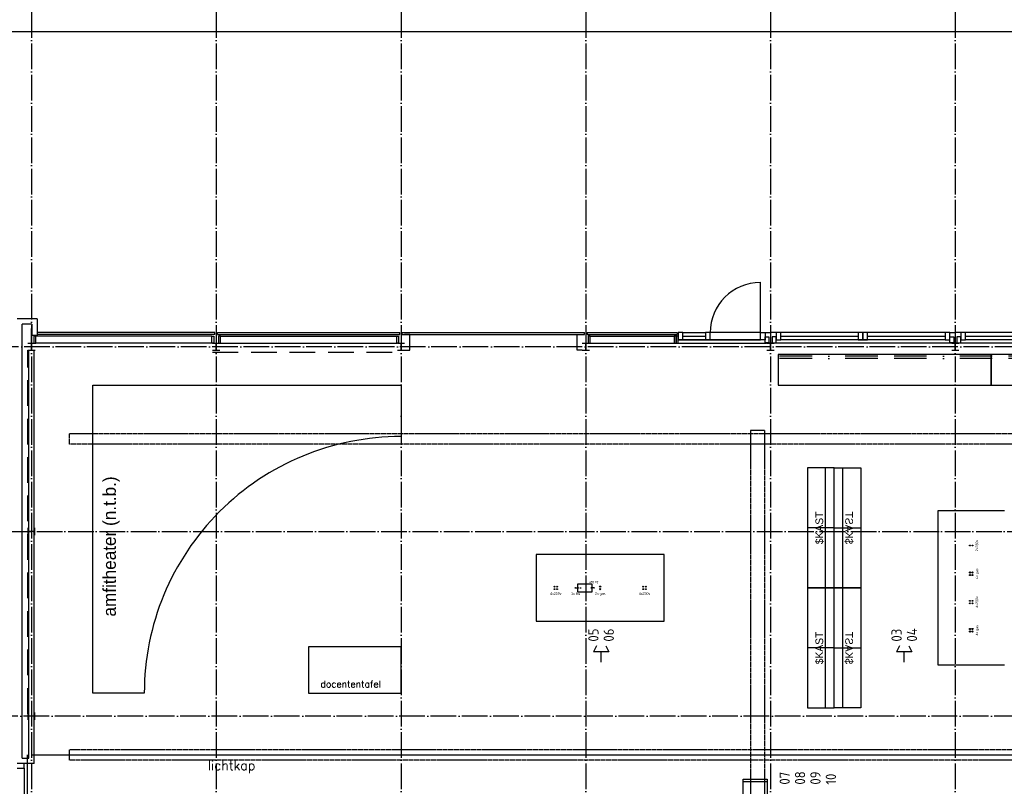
# Model space of a CAD drawing. Extents: x 0 to 1189, y 0 to 841.
# Tile 7 of 27: x 190 to 382, y 409 to 558. Entities that reach past the tile are written whole.
import ezdxf
from ezdxf.enums import TextEntityAlignment as Align

# ---------------------------------------------------------------- set-up
doc = ezdxf.new("R2010")
doc.units = 0
doc.header["$MEASUREMENT"] = 0
for name, pattern in [('B0304', [6, 5, -0.5, 0, -0.5]), ('B0704', [7.5, 5, -2.5]), ('E0001', [1, 1, 0]), ('E0002', [22.225, 6.35, -3.175, 6.35, -3.175, 0, -3.175])]:
    doc.linetypes.add(name, pattern=pattern)
doc.layers.get('0').update_dxf_attribs({"linetype": 'CONTINUOUS'})
for name, color, linetype in [('GOTEN', 3, 'CONTINUOUS'), ('LABTAFELS', 7, 'CONTINUOUS'), ('VITELCODERING', 5, 'CONTINUOUS'), ('VITELDATA', 1, 'CONTINUOUS')]:
    doc.layers.add(name, color=color, linetype=linetype)
doc.styles.add('GBB_ISOP', font='b-gbp3.shx')
doc.styles.add('ROMANSCURSIEF', font='romans.shx', dxfattribs={"oblique": 15, "height": 300})
doc.styles.get("Standard").update_dxf_attribs({"font": 'ISO'})

# ---------------------------------------------------------------- blocks, each defined once
blk = doc.blocks.new('$DAT003')
for p, q in [((0, 0), (2, 0)), ((3.2, 0.9), (2, 1.5)), ((2, -1.5), (2, 1.5)), ((3.2, -0.9), (2, -1.5))]:
    blk.add_line(p, q)

msp = doc.modelspace()

# ---------------------------------------------------------------- linework, layer by layer
at = {"color": 8, "linetype": 'B0304'}
for p, q in [((192.24, 773.28), (192.24, 152.37)), ((228.24, 773.28), (228.24, 152.37)), ((264.24, 773.28), (264.24, 152.37)), ((300.24, 773.28), (300.24, 152.37)), ((336.24, 773.28), (336.24, 152.37)), ((372.24, 773.28), (372.24, 152.37)), ((1123.04, 494.58), (73.1, 494.58)), ((156.67, 458.58), (802.26, 458.58)), ((1122.89, 422.58), (72.54, 422.58))]:
    msp.add_line(p, q, dxfattribs=at)
at = {"color": 8}
for p, q in [((434.24, 555.97), (137.24, 555.97)), ((334.26, 497.34), (334.26, 507.14)), ((193.34, 500.01), (189.44, 500.01)), ((190.44, 414.38), (190.44, 499.01)), ((192.34, 499.01), (190.44, 499.01)), ((192.24, 495.24), (192.24, 498.14)), ((227.99, 497.34), (193.42, 497.34)), ((227.99, 496.99), (193.42, 496.99)), ((228.49, 497.34), (263.99, 497.34)), ((228.49, 496.99), (263.99, 496.99)), ((264.49, 497.34), (299.99, 497.34)), ((264.49, 496.99), (299.99, 496.99)), ((300.49, 497.34), (318.04, 497.34)), ((300.49, 497.34), (300.49, 496.99)), ((300.49, 496.99), (318.04, 496.99)), ((318.04, 497.34), (318.04, 496.99)), ((319.14, 497.34), (323.56, 497.34)), ((335.16, 497.34), (336.24, 497.34)), ((192.7, 496.65), (192.7, 495.27)), ((193.08, 496.65), (192.7, 496.65)), ((192.7, 495.27), (193.08, 495.27)), ((227.4, 496.65), (193.08, 496.65)), ((193.08, 495.27), (193.08, 496.65)), ((227.4, 495.27), (193.08, 495.27)), ((227.4, 496.65), (227.78, 496.65)), ((227.4, 495.27), (227.4, 496.65)), ((227.78, 495.27), (227.4, 495.27)), ((227.78, 496.65), (227.78, 495.27)), ((228.7, 496.65), (228.7, 495.27)), ((229.08, 496.65), (228.7, 496.65)), ((228.7, 495.27), (229.08, 495.27)), ((229.08, 496.65), (263.4, 496.65)), ((229.08, 495.27), (229.08, 496.65)), ((229.08, 495.27), (263.4, 495.27)), ((263.4, 496.65), (263.78, 496.65)), ((263.4, 495.27), (263.4, 496.65)), ((263.78, 495.27), (263.4, 495.27)), ((263.78, 496.65), (263.78, 495.27)), ((300.7, 496.65), (300.7, 495.27)), ((301.08, 496.65), (300.7, 496.65)), ((300.7, 495.27), (335.02, 495.27)), ((300.7, 495.27), (301.08, 495.27)), ((301.08, 496.65), (317.48, 496.65)), ((301.08, 495.27), (301.08, 496.65)), ((301.08, 495.27), (335.4, 495.27)), ((317.48, 496.65), (317.48, 495.27)), ((317.86, 496.65), (317.48, 496.65)), ((317.48, 495.27), (317.86, 495.27)), ((317.86, 496.65), (317.86, 495.27)), ((318.24, 496.65), (317.86, 496.65)), ((317.86, 495.27), (317.86, 496.65)), ((317.86, 495.27), (318.24, 495.27)), ((318.24, 495.27), (318.24, 496.65)), ((319.14, 496.65), (323.56, 496.65)), ((319.14, 495.95), (323.56, 495.95)), ((338.22, 496.65), (353.34, 496.65)), ((355.14, 496.65), (370.26, 496.65)), ((374.22, 496.65), (389.34, 496.65)), ((191.74, 414.38), (191.74, 493.94)), ((192.74, 413.38), (192.74, 493.94)), ((190.44, 414.38), (191.74, 414.38)), ((190.83, 413.38), (189.44, 413.38)), ((192.74, 413.38), (189.44, 413.38)), ((189.44, 412.48), (190.83, 412.48)), ((190.83, 412.48), (190.83, 413.38))]:
    msp.add_line(p, q, dxfattribs=at)
at = {"color": 8, "linetype": 'Continuous'}
for p, q in [((192.34, 499.01), (192.34, 496.84)), ((193.34, 500.01), (193.34, 496.84)), ((227.99, 496.99), (227.99, 497.34)), ((228.49, 496.99), (228.49, 497.34)), ((263.99, 496.99), (263.99, 497.34)), ((264.49, 496.99), (264.49, 497.34)), ((299.99, 496.99), (299.99, 497.34)), ((334.26, 497.34), (324.46, 497.34)), ((192.34, 496.84), (193.34, 496.84)), ((318.24, 495.95), (334.26, 495.95)), ((334.26, 495.95), (318.24, 495.95)), ((335.16, 495.34), (587.16, 495.34)), ((190.83, 412.48), (190.83, 392.88))]:
    msp.add_line(p, q, dxfattribs=at)
at = {"color": 8, "linetype": 'ByBlock'}
for p, q in [((265.94, 496.94), (264.94, 496.94)), ((265.94, 493.94), (265.94, 496.94)), ((298.54, 496.94), (299.54, 496.94)), ((298.54, 493.94), (298.54, 496.94)), ((319.14, 497.34), (318.24, 497.34)), ((318.24, 497.34), (318.24, 495.95)), ((319.14, 495.95), (319.14, 497.34)), ((324.46, 497.34), (323.56, 497.34)), ((323.56, 497.34), (323.56, 495.95)), ((324.46, 495.95), (324.46, 497.34)), ((334.26, 497.34), (335.16, 497.34)), ((334.26, 495.95), (334.26, 497.34)), ((335.16, 497.34), (335.16, 495.95)), ((337.32, 497.34), (336.24, 497.34)), ((338.22, 497.34), (337.32, 497.34)), ((337.32, 497.34), (337.32, 495.95)), ((370.26, 497.34), (338.22, 497.34)), ((338.22, 495.95), (338.22, 497.34)), ((354.24, 497.34), (353.34, 497.34)), ((353.34, 497.34), (353.34, 495.95)), ((355.14, 497.34), (354.24, 497.34)), ((354.24, 497.34), (354.24, 495.95)), ((354.24, 495.95), (354.24, 497.34)), ((355.14, 495.95), (355.14, 497.34)), ((371.16, 497.34), (370.26, 497.34)), ((370.26, 497.34), (370.26, 495.95)), ((371.16, 495.95), (371.16, 497.34)), ((371.16, 497.34), (372.24, 497.34)), ((373.32, 497.34), (372.24, 497.34)), ((374.22, 497.34), (373.32, 497.34)), ((373.32, 497.34), (373.32, 495.95)), ((406.26, 497.34), (374.22, 497.34)), ((374.22, 495.95), (374.22, 497.34)), ((318.24, 495.95), (319.14, 495.95)), ((323.56, 495.95), (324.46, 495.95)), ((335.16, 495.95), (334.26, 495.95)), ((335.16, 496.54), (335.92, 496.54)), ((335.16, 495.34), (335.16, 496.54)), ((335.92, 495.34), (335.16, 495.34)), ((335.92, 496.54), (335.92, 495.34)), ((337.32, 496.54), (336.56, 496.54)), ((336.56, 496.54), (336.56, 495.34)), ((336.56, 495.34), (337.32, 495.34)), ((337.32, 495.34), (337.32, 496.54)), ((337.32, 495.95), (338.22, 495.95)), ((370.26, 495.95), (338.22, 495.95)), ((353.34, 495.95), (354.24, 495.95)), ((354.24, 495.95), (355.14, 495.95)), ((370.26, 495.95), (371.16, 495.95)), ((371.16, 496.54), (371.92, 496.54)), ((371.16, 495.34), (371.16, 496.54)), ((371.92, 495.34), (371.16, 495.34)), ((371.92, 496.54), (371.92, 495.34)), ((373.32, 496.54), (372.56, 496.54)), ((372.56, 496.54), (372.56, 495.34)), ((372.56, 495.34), (373.32, 495.34)), ((373.32, 495.34), (373.32, 496.54)), ((373.32, 495.95), (374.22, 495.95)), ((406.26, 495.95), (374.22, 495.95)), ((264.94, 493.94), (265.94, 493.94)), ((299.54, 493.94), (298.54, 493.94))]:
    msp.add_line(p, q, dxfattribs=at)
at = {"color": 8, "linetype": 'B0704'}
for p, q in [((191.54, 423.06), (191.54, 493.94)), ((227.54, 493.54), (263.54, 493.54))]:
    msp.add_line(p, q, dxfattribs=at)
at = {"color": 8, "ltscale": 5}
for p, q in [((191.38, 415.02), (191.38, 358.14)), ((192.38, 415.02), (670.98, 415.02))]:
    msp.add_line(p, q, dxfattribs=at)
at = {"color": 0, "linetype": 'ByBlock'}
for points in [[(191.54, 495.27), (192.94, 495.27)], [(192.24, 493.94), (192.24, 495.27)], [(227.54, 495.27), (228.94, 495.27)], [(228.24, 493.94), (228.24, 495.27)], [(263.54, 495.27), (264.94, 495.27)], [(264.24, 493.94), (264.24, 495.27)], [(299.54, 495.27), (300.94, 495.27)], [(300.24, 493.94), (300.24, 495.27)], [(335.54, 495.27), (336.94, 495.27)], [(336.24, 493.94), (336.24, 495.27)], [(371.54, 495.27), (372.94, 495.27)], [(372.24, 493.94), (372.24, 495.27)], [(191.54, 493.94), (192.94, 493.94)], [(227.54, 493.94), (228.94, 493.94)], [(263.54, 493.94), (264.94, 493.94)], [(299.54, 493.94), (300.94, 493.94)], [(335.54, 493.94), (336.94, 493.94)], [(371.54, 493.94), (372.94, 493.94)], [(191.58, 457.88), (191.58, 459.28)], [(192.91, 458.58), (191.58, 458.58)], [(192.91, 457.88), (192.91, 459.28)], [(191.58, 421.88), (191.58, 423.28)], [(192.91, 422.58), (191.58, 422.58)], [(192.91, 421.88), (192.91, 423.28)]]:
    msp.add_lwpolyline(points, dxfattribs=at)
at = {"color": 8}
msp.add_arc((334.26, 497.31), 9.8, 90, 180, dxfattribs=at)
at = {"layer": 'GOTEN', "linetype": 'E0002'}
for p, q in [((545.25, 492.76), (337.76, 492.76)), ((545.25, 492.26), (337.76, 492.26))]:
    msp.add_line(p, q, dxfattribs=at)
at = {"layer": 'GOTEN', "linetype": 'E0001'}
for p, q in [((332.34, 478.29), (332.34, 299.63)), ((335.04, 478.29), (332.34, 478.29)), ((335.04, 478.29), (335.04, 299.63)), ((544, 477.58), (199.66, 477.58)), ((199.66, 475.58), (199.66, 477.58)), ((659.59, 475.58), (199.66, 475.58)), ((669.32, 416.02), (199.66, 416.02)), ((199.66, 414.02), (199.66, 416.02)), ((674.79, 414.02), (199.66, 414.02))]:
    msp.add_line(p, q, dxfattribs=at)
at = {"layer": 'LABTAFELS', "color": 8}
for p, q in [((379.24, 493.08), (337.74, 493.08)), ((337.74, 493.08), (337.74, 487.08)), ((379.24, 493.08), (379.24, 487.08)), ((379.24, 487.08), (379.24, 493.08)), ((420.74, 493.08), (379.24, 493.08)), ((204.22, 487.08), (264.24, 487.08)), ((204.22, 427.08), (204.22, 487.08)), ((264.24, 487.08), (264.24, 477.08)), ((337.74, 487.08), (379.24, 487.08)), ((379.24, 487.08), (420.74, 487.08)), ((348.64, 470.98), (343.44, 470.98)), ((343.44, 470.98), (343.44, 447.58)), ((346.94, 447.58), (346.94, 470.98)), ((348.64, 447.58), (348.64, 470.98)), ((348.64, 470.98), (353.84, 470.98)), ((348.64, 447.58), (348.64, 470.98)), ((350.34, 447.58), (350.34, 470.98)), ((353.84, 470.98), (353.84, 447.58)), ((368.84, 462.58), (368.84, 432.58)), ((381.84, 462.58), (368.84, 462.58)), ((348.64, 459.28), (343.44, 459.28)), ((348.64, 459.28), (353.84, 459.28)), ((315.54, 454.08), (290.54, 454.08)), ((290.54, 454.08), (290.54, 441.08)), ((315.54, 441.08), (315.54, 454.08)), ((348.64, 447.58), (343.44, 447.58)), ((343.44, 447.58), (348.64, 447.58)), ((343.44, 447.58), (343.44, 424.18)), ((346.94, 424.18), (346.94, 447.58)), ((348.64, 424.18), (348.64, 447.58)), ((348.64, 447.58), (353.84, 447.58)), ((348.64, 424.18), (348.64, 447.58)), ((353.84, 447.58), (348.64, 447.58)), ((350.34, 424.18), (350.34, 447.58)), ((353.84, 447.58), (353.84, 424.18)), ((290.54, 441.08), (315.54, 441.08)), ((246.24, 436.08), (246.24, 427.08)), ((264.24, 436.08), (246.24, 436.08)), ((264.24, 427.08), (264.24, 436.08)), ((348.64, 435.88), (343.44, 435.88)), ((348.64, 435.88), (353.84, 435.88)), ((368.84, 432.58), (381.84, 432.58)), ((214.22, 427.08), (204.22, 427.08)), ((246.24, 427.08), (264.24, 427.08)), ((343.44, 424.18), (348.64, 424.18)), ((353.84, 424.18), (348.64, 424.18))]:
    msp.add_line(p, q, dxfattribs=at)
at = {"layer": 'LABTAFELS'}
for p, q in [((298.24, 447.58), (298.74, 447.58)), ((298.63, 448.33), (298.63, 446.83)), ((301.46, 448.33), (298.63, 448.33)), ((299.05, 447.58), (299.37, 447.58)), ((299.21, 447.51), (299.21, 447.64)), ((301.84, 447.58), (301.34, 447.58)), ((301.46, 446.83), (301.46, 448.33)), ((298.63, 446.83), (301.46, 446.83)), ((330.88, 409.83), (335.61, 409.83))]:
    msp.add_line(p, q, dxfattribs=at)
msp.add_lwpolyline([(330.88, 405.73), (330.88, 410.33), (335.61, 410.33), (335.61, 405.73)], close=True, dxfattribs=at)
for centre, radius in [((375.09, 455.83), 0.08), ((375.59, 455.83), 0.08), ((375.09, 450.58), 0.11), ((375.09, 450.08), 0.11), ((375.59, 450.58), 0.11), ((375.59, 450.08), 0.11), ((294.14, 447.83), 0.08), ((294.14, 447.33), 0.08), ((294.64, 447.83), 0.08), ((294.64, 447.33), 0.08), ((298.24, 447.58), 0.06), ((298.74, 447.58), 0.06), ((301.34, 447.58), 0.06), ((301.84, 447.58), 0.06), ((303.04, 447.83), 0.11), ((303.04, 447.33), 0.11), ((311.44, 447.83), 0.08), ((311.44, 447.33), 0.08), ((311.94, 447.83), 0.08), ((311.94, 447.33), 0.08), ((375.09, 445.08), 0.08), ((375.59, 445.08), 0.08), ((375.09, 444.58), 0.08), ((375.59, 444.58), 0.08), ((375.09, 439.58), 0.11), ((375.59, 439.58), 0.11), ((375.09, 439.08), 0.11), ((375.59, 439.08), 0.11)]:
    msp.add_circle(centre, radius, dxfattribs=at)
at = {"layer": 'LABTAFELS', "color": 8}
msp.add_arc((264.22, 427.08), 50, 89.9783, 180, dxfattribs=at)

# ---------------------------------------------------------------- block references
at = {"layer": 'VITELDATA', "rotation": 90}
for p in [(303.22, 433.12), (362.29, 433.12)]:
    msp.add_blockref('$DAT003', p, dxfattribs=at)

# ---------------------------------------------------------------- texts
at = {"color": 8, "style": 'ROMANSCURSIEF'}
msp.add_text('lichtkap', height=1.8, dxfattribs=at).set_placement((226.6, 412.09))
at = {"layer": 'LABTAFELS', "color": 8, "style": 'GBB_ISOP'}
msp.add_text('amfitheater (n.t.b.)', height=2.5, rotation=90, dxfattribs=at).set_placement((208.68, 442))
at = {"layer": 'LABTAFELS', "style": 'GBB_ISOP'}
for s, rotation, p in [('2x230v', 90, (376.84, 455.83)), ('4x gas', 90, (376.84, 450.33)), ('1x kw', 180, (301.84, 449.08)), ('4x230v', 90, (376.84, 444.83)), ('4x gas', 90, (376.84, 439.33))]:
    msp.add_text(s, height=0.5, rotation=rotation, dxfattribs=at).set_placement(p, align=Align.BOTTOM_CENTER)
for s, p in [('4x230v', (294.39, 446.08)), ('1x kw', (298.24, 446.08)), ('2x gas', (303.04, 446.08)), ('4x230v', (311.69, 446.08))]:
    msp.add_text(s, height=0.5, dxfattribs=at).set_placement(p, align=Align.BOTTOM_CENTER)
at = {"layer": 'LABTAFELS', "color": 8, "style": 'ROMANSCURSIEF'}
msp.add_text('docententafel', height=1.3, dxfattribs=at).set_placement((248.55, 428.2))
at = {"layer": 'LABTAFELS', "color": 8, "style": 'GBB_ISOP'}
for p in [(346.94, 459.28), (346.94, 435.88)]:
    msp.add_attdef('$KAST', text='Vitrinekast', height=1.5, rotation=90, dxfattribs=at).set_placement(p, align=Align.BOTTOM_CENTER)
at = {"layer": 'LABTAFELS', "color": 8, "style": 'GBB_ISOP', "oblique": -180, "text_generation_flag": 4}
for p in [(350.34, 459.28), (350.34, 435.88)]:
    msp.add_attdef('$KAST', text='Vitrinekast', height=1.5, rotation=90, dxfattribs=at).set_placement(p, align=Align.BOTTOM_CENTER)
at = {"layer": 'VITELCODERING'}
for s, p in [('05', (302.72, 437.12)), ('06', (305.72, 437.12)), ('03', (361.79, 437.12)), ('04', (364.79, 437.12)), ('07', (339.99, 409.25)), ('08', (342.99, 409.25)), ('09', (345.99, 409.25)), ('10', (348.99, 409.25))]:
    msp.add_text(s, height=2, rotation=90, dxfattribs=at).set_placement(p)

doc.saveas('drawing.dxf')
